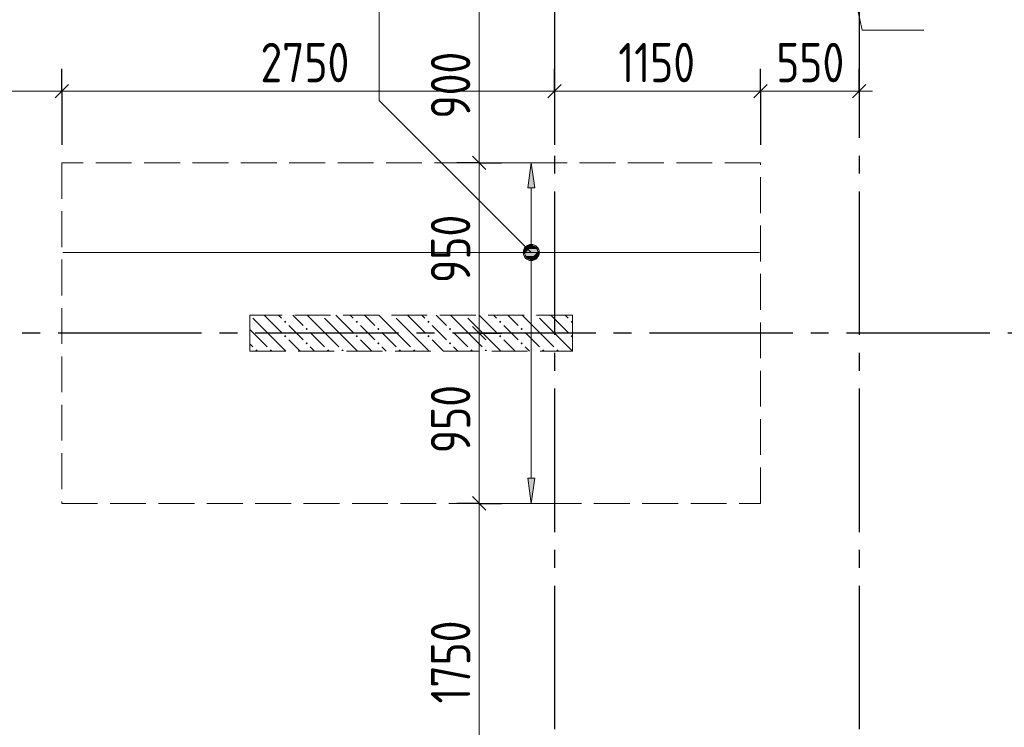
# Model space of a CAD drawing. Header units: millimetres. Extents: x 0 to 43617, y 0 to 59400.
# Tile 29 of 36: x 11639 to 17134, y 36830 to 40779. Entities that reach past the tile are written whole.
import ezdxf

# ---------------------------------------------------------------- set-up
doc = ezdxf.new("R2010")
doc.units = ezdxf.units.MM
doc.linetypes.add('______2', pattern=[270, 200, -70])
doc.linetypes.add('______5', pattern=[1100, 800, -100, 100, -100])
for name, color, linetype, lineweight in [('Standard', 7, 'Continuous', 25), ('ДОП Верх по У', 7, 'Continuous', 25), ('ЖБ Пилон', 180, 'Continuous', 25), ('Оси', 40, '______5', 18), ('Позиционная метка номер позиции', 7, 'Continuous', 13), ('Примечания', 7, 'Continuous', 25)]:
    doc.layers.add(name, color=color, linetype=linetype, lineweight=lineweight)
doc.styles.add('GOST 2.304-81', font='txt')

msp = doc.modelspace()

# ---------------------------------------------------------------- hatches: boundary and pattern name
at = {"layer": 'ДОП Верх по У', "linetype": 'Continuous', "lineweight": 13, "transparency": 33554687}
for points in [[(14514.31274414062, 39839.99633789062), (14494.30541992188, 39979.99877929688), (14474.31640625, 39839.99633789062)], [(14462.060546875, 39498.74877929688), (14526.55639648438, 39498.74877929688), (14513.05541992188, 39512.24975585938)], [(14462.060546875, 39498.74877929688), (14513.05541992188, 39512.24975585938), (14475.5615234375, 39512.24975585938)], [(14475.5615234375, 39512.24975585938), (14513.05541992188, 39512.24975585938), (14494.30541992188, 39517.49877929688)], [(14456.8115234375, 39479.99877929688), (14531.81762695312, 39479.99877929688), (14526.55639648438, 39498.74877929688)], [(14456.8115234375, 39479.99877929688), (14526.55639648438, 39498.74877929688), (14462.060546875, 39498.74877929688)], [(14462.060546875, 39461.2548828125), (14531.81762695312, 39479.99877929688), (14456.8115234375, 39479.99877929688)], [(14462.060546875, 39461.2548828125), (14526.55639648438, 39461.2548828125), (14531.81762695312, 39479.99877929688)], [(14475.5615234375, 39447.75390625), (14526.55639648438, 39461.2548828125), (14462.060546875, 39461.2548828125)], [(14475.5615234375, 39447.75390625), (14513.05541992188, 39447.75390625), (14526.55639648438, 39461.2548828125)], [(14513.05541992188, 39447.75390625), (14475.5615234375, 39447.75390625), (14494.30541992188, 39442.5048828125)]]:
    msp.add_hatch(color=7, dxfattribs=at).paths.add_polyline_path(points)
msp.add_hatch(color=7, dxfattribs=at).paths.add_polyline_path([(14514.31274414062, 38219.9951171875), (14494.30541992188, 38079.99877929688), (14474.31640625, 38219.9951171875)], flags=16)
at = {"layer": 'ЖБ Пилон', "linetype": 'Continuous', "lineweight": 18, "transparency": 33554687}
for points in [[(12924.31030273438, 39129.99877929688), (12923.9990234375, 39129.6875), (12923.9990234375, 39129.99877929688)], [(13324.31030273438, 39129.99877929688), (13320.95336914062, 39126.64184570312), (13317.59643554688, 39129.99877929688)], [(13724.31030273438, 39129.99877929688), (13720.95336914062, 39126.64184570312), (13717.59643554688, 39129.99877929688)], [(14124.31030273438, 39129.99877929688), (14120.95336914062, 39126.64184570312), (14117.59643554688, 39129.99877929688)], [(14524.31030273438, 39129.99877929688), (14520.95336914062, 39126.64184570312), (14517.59643554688, 39129.99877929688)], [(13114.453125, 39093.1396484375), (13120.95336914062, 39099.63989257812), (13127.45361328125, 39093.1396484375), (13120.95336914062, 39086.63330078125)], [(13514.453125, 39093.1396484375), (13520.95336914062, 39099.63989257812), (13527.45361328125, 39093.1396484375), (13520.95336914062, 39086.63330078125)], [(13914.453125, 39093.1396484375), (13920.95336914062, 39099.63989257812), (13927.45361328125, 39093.1396484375), (13920.95336914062, 39086.63330078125)], [(14314.453125, 39093.1396484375), (14320.95336914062, 39099.63989257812), (14327.45361328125, 39093.1396484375), (14320.95336914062, 39086.63330078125)], [(14714.453125, 39093.1396484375), (14720.95336914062, 39099.63989257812), (14723.9990234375, 39096.59423828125), (14723.9990234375, 39089.68181484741), (14720.95336914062, 39086.63330078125)], [(13114.453125, 39013.14086914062), (13120.95336914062, 39019.64111328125), (13127.45361328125, 39013.14086914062), (13120.95336914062, 39006.640625)], [(13234.45434570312, 39053.13110351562), (13240.95458984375, 39059.63745117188), (13247.44873046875, 39053.13110351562), (13240.95458984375, 39046.64306640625)], [(13514.453125, 39013.14086914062), (13520.95336914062, 39019.64111328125), (13527.45361328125, 39013.14086914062), (13520.95336914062, 39006.640625)], [(13634.45434570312, 39053.13110351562), (13640.95458984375, 39059.63745117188), (13647.44873046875, 39053.13110351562), (13640.95458984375, 39046.64306640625)], [(13914.453125, 39013.14086914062), (13920.95336914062, 39019.64111328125), (13927.45361328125, 39013.14086914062), (13920.95336914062, 39006.640625)], [(14034.45434570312, 39053.13110351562), (14040.95458984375, 39059.63745117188), (14047.44873046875, 39053.13110351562), (14040.95458984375, 39046.64306640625)], [(14314.453125, 39013.14086914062), (14320.95336914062, 39019.64111328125), (14327.45361328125, 39013.14086914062), (14320.95336914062, 39006.640625)], [(14434.45434570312, 39053.13110351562), (14440.95458984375, 39059.63745117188), (14447.44873046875, 39053.13110351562), (14440.95458984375, 39046.64306640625)], [(14714.453125, 39013.14086914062), (14720.95336914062, 39019.64111328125), (14723.9990234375, 39016.59545898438), (14723.9990234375, 39009.68627929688), (14720.95336914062, 39006.640625)], [(13234.45434570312, 38973.13842773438), (13240.95458984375, 38979.638671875), (13247.44873046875, 38973.13842773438), (13240.95458984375, 38966.63208007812)], [(13634.45434570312, 38973.13842773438), (13640.95458984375, 38979.638671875), (13647.44873046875, 38973.13842773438), (13640.95458984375, 38966.63208007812)], [(14034.45434570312, 38973.13842773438), (14040.95458984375, 38979.638671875), (14047.44873046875, 38973.13842773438), (14040.95458984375, 38966.63208007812)], [(14434.45434570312, 38973.13842773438), (14440.95458984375, 38979.638671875), (14447.44873046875, 38973.13842773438), (14440.95458984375, 38966.63208007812)], [(12954.443359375, 38933.14208984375), (12960.94970703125, 38939.63623046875), (12967.44995117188, 38933.14208984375), (12964.306640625, 38929.99877929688), (12957.58962138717, 38929.99877929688)], [(13034.45434570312, 38933.14208984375), (13040.95458984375, 38939.63623046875), (13047.44873046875, 38933.14208984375), (13044.30837138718, 38929.99877929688), (13037.59765625, 38929.99877929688)], [(13354.44946289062, 38933.14208984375), (13360.94970703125, 38939.63623046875), (13367.44995117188, 38933.14208984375), (13364.306640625, 38929.99877929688), (13357.5927734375, 38929.99877929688)], [(13434.45434570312, 38933.14208984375), (13440.95458984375, 38939.63623046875), (13447.44873046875, 38933.14208984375), (13444.30837138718, 38929.99877929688), (13437.59765625, 38929.99877929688)], [(13754.44946289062, 38933.14208984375), (13760.94970703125, 38939.63623046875), (13767.44995117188, 38933.14208984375), (13764.306640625, 38929.99877929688), (13757.5927734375, 38929.99877929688)], [(13834.45434570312, 38933.14208984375), (13840.95458984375, 38939.63623046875), (13847.44873046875, 38933.14208984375), (13844.30837138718, 38929.99877929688), (13837.59765625, 38929.99877929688)], [(14154.44946289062, 38933.14208984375), (14160.94970703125, 38939.63623046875), (14167.44995117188, 38933.14208984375), (14164.306640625, 38929.99877929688), (14157.5927734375, 38929.99877929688)], [(14234.45434570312, 38933.14208984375), (14240.95458984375, 38939.63623046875), (14247.44873046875, 38933.14208984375), (14244.30837138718, 38929.99877929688), (14237.59765625, 38929.99877929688)], [(14554.44946289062, 38933.14208984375), (14560.94970703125, 38939.63623046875), (14567.44995117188, 38933.14208984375), (14564.306640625, 38929.99877929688), (14557.5927734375, 38929.99877929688)], [(14634.45434570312, 38933.14208984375), (14640.95458984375, 38939.63623046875), (14647.44873046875, 38933.14208984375), (14644.30837138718, 38929.99877929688), (14637.59765625, 38929.99877929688)]]:
    msp.add_hatch(color=7, dxfattribs=at).paths.add_polyline_path(points, flags=16)
at = {"layer": 'Позиционная метка номер позиции', "linetype": 'Continuous', "lineweight": 13, "transparency": 33554687}
for points in [[(14462.49389648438, 39448.17504882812), (14505.76782226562, 39523.27270507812), (14451.03759765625, 39468.54248046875)], [(14451.03759765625, 39468.54248046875), (14505.76782226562, 39523.27270507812), (14482.861328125, 39523.27270507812)], [(14451.03759765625, 39468.54248046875), (14482.861328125, 39523.27270507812), (14451.03759765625, 39491.44897460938)], [(14451.03759765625, 39491.44897460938), (14482.861328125, 39523.27270507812), (14462.49389648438, 39511.81640625)], [(14462.49389648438, 39448.17504882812), (14526.12915039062, 39511.81640625), (14505.76782226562, 39523.27270507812)], [(14482.861328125, 39436.71875), (14526.12915039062, 39511.81640625), (14462.49389648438, 39448.17504882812)], [(14482.861328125, 39436.71875), (14537.59155273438, 39491.44897460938), (14526.12915039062, 39511.81640625)], [(14505.76782226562, 39436.71875), (14537.59155273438, 39491.44897460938), (14482.861328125, 39436.71875)], [(14505.76782226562, 39436.71875), (14537.59155273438, 39468.54248046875), (14537.59155273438, 39491.44897460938)], [(14537.59155273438, 39468.54248046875), (14505.76782226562, 39436.71875), (14526.12915039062, 39448.17504882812)]]:
    msp.add_hatch(color=7, dxfattribs=at).paths.add_polyline_path(points)

# ---------------------------------------------------------------- linework, layer by layer
at = {"layer": 'Standard', "color": 7, "linetype": 'Continuous', "lineweight": 13, "transparency": 33554687}
for p, q in [((16248.99291992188, 41139.99633789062), (16340.234375, 40720.8740234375)), ((14203.99780273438, 39979.99877929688), (14203.99780273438, 40879.99877929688)), ((16340.234375, 40720.8740234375), (16684.326171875, 40720.8740234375)), ((11873.99291992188, 40379.99877929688), (10460.99243164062, 40379.99877929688)), ((14623.9990234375, 40379.99877929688), (11873.99291992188, 40379.99877929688)), ((15773.99291992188, 40379.99877929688), (14623.9990234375, 40379.99877929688)), ((16323.9990234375, 40379.99877929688), (15773.99291992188, 40379.99877929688)), ((16323.9990234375, 40379.99877929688), (16398.9990234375, 40379.99877929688)), ((14203.99780273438, 39029.99877929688), (14203.99780273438, 39979.99877929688)), ((14203.99780273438, 38079.99877929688), (14203.99780273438, 39029.99877929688)), ((14203.99780273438, 36329.99877929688), (14203.99780273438, 38079.99877929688))]:
    msp.add_line(p, q, dxfattribs=at)
at = {"layer": 'Standard', "color": 251, "linetype": 'Continuous', "lineweight": -3, "true_color": 0x656565, "transparency": 33554687}
for p, q in [((11873.99291992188, 40379.99877929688), (11873.99291992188, 40504.99267578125)), ((14623.9990234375, 40379.99877929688), (14623.9990234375, 40504.99267578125)), ((15773.99291992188, 40379.99877929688), (15773.99291992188, 40504.99267578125)), ((16323.9990234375, 40379.99877929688), (16323.9990234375, 40504.99267578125)), ((11873.99291992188, 40379.99877929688), (11873.99291992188, 40254.99877929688)), ((11873.99291992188, 40379.99877929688), (11873.99291992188, 40079.99877929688)), ((14623.9990234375, 40379.99877929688), (14623.9990234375, 40254.99877929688)), ((14623.9990234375, 40379.99877929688), (14623.9990234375, 40079.99877929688)), ((15773.99291992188, 40379.99877929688), (15773.99291992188, 40254.99877929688)), ((15773.99291992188, 40379.99877929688), (15773.99291992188, 40079.99877929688)), ((16323.9990234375, 40379.99877929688), (16323.9990234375, 40254.99877929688)), ((16323.9990234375, 40379.99877929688), (16323.9990234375, 40379.99877929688)), ((14203.99780273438, 39979.99877929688), (14078.99780273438, 39979.99877929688)), ((14203.99780273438, 39979.99877929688), (14328.99169921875, 39979.99877929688)), ((14203.99780273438, 39029.99877929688), (14078.99780273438, 39029.99877929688)), ((14203.99780273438, 39029.99877929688), (14328.99169921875, 39029.99877929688)), ((14203.99780273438, 39029.99877929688), (14203.99780273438, 39029.99877929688)), ((14203.99780273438, 38079.99877929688), (14078.99780273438, 38079.99877929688)), ((14203.99780273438, 38079.99877929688), (14328.99169921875, 38079.99877929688))]:
    msp.add_line(p, q, dxfattribs=at)
at = {"layer": 'Standard', "color": 7, "linetype": 'Continuous', "lineweight": 25, "transparency": 33554687}
for p, q in [((11911.49291992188, 40417.49877929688), (11836.4990234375, 40342.5048828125)), ((14661.4990234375, 40417.49877929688), (14586.49291992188, 40342.5048828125)), ((15811.49291992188, 40417.49877929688), (15736.4990234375, 40342.5048828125)), ((16361.4990234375, 40417.49877929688), (16286.49291992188, 40342.5048828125)), ((14241.49780273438, 39942.5048828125), (14166.49780273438, 40017.49877929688)), ((14241.49780273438, 38992.49877929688), (14166.49780273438, 39067.49877929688)), ((14241.49780273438, 38042.5048828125), (14166.49780273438, 38117.49877929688))]:
    msp.add_line(p, q, dxfattribs=at)
at = {"layer": 'Standard', "color": 251, "linetype": 'Continuous', "lineweight": -3, "true_color": 0x656565, "transparency": 33554687}
for points in [[(14203.99780273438, 39979.99877929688), (14186.99951171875, 39979.99877929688), (14186.99951171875, 39979.99877929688), (14186.99951171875, 39979.99877929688), (14186.99951171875, 39979.99877929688), (14186.99951171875, 39979.99877929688), (14186.99951171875, 39979.99877929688), (14186.99951171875, 39979.99877929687), (14186.99951171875, 39979.99877929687), (14186.99951171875, 39979.99877929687), (14186.99951171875, 39979.99877929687), (14186.99951171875, 39979.99877929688), (14186.99951171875, 39979.99877929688), (14186.99951171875, 39979.99877929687), (14186.99951171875, 39979.99877929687), (14186.99951171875, 39979.99877929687), (14186.99951171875, 39979.99877929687), (14186.99951171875, 39979.99877929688), (14186.99951171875, 39979.99877929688), (14186.99951171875, 39979.99877929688), (14186.99951171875, 39979.99877929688), (14186.99951171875, 39979.99877929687), (14186.99951171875, 39979.99877929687), (14186.99951171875, 39979.99877929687), (14186.99951171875, 39979.99877929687), (14186.99951171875, 39979.99877929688), (14186.99951171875, 39979.99877929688), (14186.99951171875, 39979.99877929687), (14186.99951171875, 39979.99877929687), (14078.99780273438, 39979.99877929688)], [(14203.99780273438, 38079.99877929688), (14186.99951171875, 38079.99877929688), (14186.99951171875, 38079.99877929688), (14186.99951171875, 38079.99877929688), (14186.99951171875, 38079.99877929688), (14186.99951171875, 38079.99877929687), (14186.99951171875, 38079.99877929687), (14186.99951171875, 38079.99877929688), (14186.99951171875, 38079.99877929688), (14186.99951171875, 38079.99877929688), (14186.99951171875, 38079.99877929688), (14186.99951171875, 38079.99877929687), (14186.99951171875, 38079.99877929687), (14186.99951171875, 38079.99877929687), (14186.99951171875, 38079.99877929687), (14186.99951171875, 38079.99877929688), (14186.99951171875, 38079.99877929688), (14186.99951171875, 38079.99877929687), (14186.99951171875, 38079.99877929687), (14186.99951171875, 38079.99877929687), (14186.99951171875, 38079.99877929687), (14186.99951171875, 38079.99877929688), (14186.99951171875, 38079.99877929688), (14186.99951171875, 38079.99877929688), (14186.99951171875, 38079.99877929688), (14186.99951171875, 38079.99877929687), (14186.99951171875, 38079.99877929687), (14186.99951171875, 38079.99877929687), (14186.99951171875, 38079.99877929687), (14186.99951171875, 38079.99877929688), (14186.99951171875, 38079.99877929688), (14186.99951171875, 38079.99877929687), (14186.99951171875, 38079.99877929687), (14078.99780273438, 38079.99877929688)]]:
    msp.add_lwpolyline(points, dxfattribs=at)
at = {"layer": 'ДОП Верх по У', "color": 251, "linetype": 'Continuous', "lineweight": 13, "true_color": 0x494949, "transparency": 33554687}
for p, q in [((14494.30541992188, 39979.99877929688), (14394.30541992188, 39979.99877929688)), ((14494.30541992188, 39979.99877929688), (14474.31640625, 39839.99633789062)), ((14514.31274414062, 39839.99633789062), (14494.30541992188, 39979.99877929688)), ((14494.30541992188, 39979.99877929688), (14594.30541992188, 39979.99877929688)), ((14494.30541992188, 39979.99877929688), (14494.30541992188, 39979.99877929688)), ((14474.31640625, 39839.99633789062), (14514.31274414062, 39839.99633789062)), ((14494.30541992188, 39509.99755859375), (14494.30541992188, 39839.99633789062)), ((14456.8115234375, 39479.99877929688), (14456.8115234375, 39479.99877929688)), ((14531.81762695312, 39479.99877929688), (14531.81762695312, 39479.99877929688)), ((14494.30541992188, 38219.9951171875), (14494.30541992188, 39450)), ((14494.30541992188, 38079.99877929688), (14474.31640625, 38219.9951171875)), ((14474.31640625, 38219.9951171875), (14514.31274414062, 38219.9951171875)), ((14514.31274414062, 38219.9951171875), (14494.30541992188, 38079.99877929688)), ((14494.30541992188, 38079.99877929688), (14394.30541992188, 38079.99877929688)), ((14494.30541992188, 38079.99877929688), (14594.30541992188, 38079.99877929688)), ((14494.30541992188, 38079.99877929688), (14494.30541992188, 38079.99877929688))]:
    msp.add_line(p, q, dxfattribs=at)
at = {"layer": 'ДОП Верх по У', "color": 7, "linetype": 'Continuous', "lineweight": 18, "transparency": 33554687}
msp.add_line((11879.99877929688, 39479.99877929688), (15767.99926757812, 39479.99877929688), dxfattribs=at)
at = {"layer": 'ДОП Верх по У', "color": 251, "linetype": 'Continuous', "lineweight": 13, "true_color": 0x494949, "transparency": 33554687}
msp.add_circle((14494.30541992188, 39479.99877929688), 37.50000265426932, dxfattribs=at)
at = {"layer": 'ЖБ Пилон', "color": 253, "linetype": '______2', "lineweight": 13, "true_color": 0xa0a0a0, "transparency": 33554687}
for p, q in [((14723.9990234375, 39129.99877929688), (12923.9990234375, 39129.99877929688)), ((12923.9990234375, 39129.99877929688), (12923.9990234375, 38929.99877929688)), ((14723.9990234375, 38929.99877929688), (14723.9990234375, 39129.99877929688)), ((12923.9990234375, 38929.99877929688), (14723.9990234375, 38929.99877929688))]:
    msp.add_line(p, q, dxfattribs=at)
at = {"layer": 'ЖБ Пилон', "color": 9, "linetype": 'Continuous', "lineweight": 18, "true_color": 0xc7c7c7, "transparency": 33554687}
for p, q in [((13020.95336914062, 39113.14086914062), (13004.09545898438, 39129.99877929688)), ((13084.09423828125, 39129.99877929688), (13100.9521484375, 39113.14086914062)), ((13164.09301757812, 39129.99877929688), (13220.95336914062, 39073.13842773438)), ((13340.95458984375, 39033.14208984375), (13244.08804671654, 39129.99877929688)), ((13420.95336914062, 39113.14086914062), (13404.09545898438, 39129.99877929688)), ((13484.09423828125, 39129.99877929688), (13500.9521484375, 39113.14086914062)), ((13564.09301757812, 39129.99877929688), (13620.95336914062, 39073.13842773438)), ((13740.95458984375, 39033.14208984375), (13644.08804671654, 39129.99877929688)), ((13820.95336914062, 39113.14086914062), (13804.09545898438, 39129.99877929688)), ((13884.09423828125, 39129.99877929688), (13900.9521484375, 39113.14086914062)), ((13964.09301757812, 39129.99877929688), (14020.95336914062, 39073.13842773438)), ((14140.95458984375, 39033.14208984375), (14044.08804671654, 39129.99877929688)), ((14220.95336914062, 39113.14086914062), (14204.09545898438, 39129.99877929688)), ((14284.09423828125, 39129.99877929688), (14300.9521484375, 39113.14086914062)), ((14364.09301757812, 39129.99877929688), (14420.95336914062, 39073.13842773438)), ((14540.95458984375, 39033.14208984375), (14444.08804671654, 39129.99877929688)), ((14620.95336914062, 39113.14086914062), (14604.09545898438, 39129.99877929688)), ((14684.09423828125, 39129.99877929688), (14700.9521484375, 39113.14086914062)), ((12940.95458984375, 39113.14086914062), (13020.95336914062, 39033.14208984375)), ((13020.95336914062, 39113.14086914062), (13100.9521484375, 39033.14208984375)), ((13180.95092773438, 39033.14208984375), (13140.95458984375, 39073.13842773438)), ((13340.95458984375, 39113.14086914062), (13420.95336914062, 39033.14208984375)), ((13420.95336914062, 39113.14086914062), (13500.9521484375, 39033.14208984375)), ((13580.95092773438, 39033.14208984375), (13540.95458984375, 39073.13842773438)), ((13740.95458984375, 39113.14086914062), (13820.95336914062, 39033.14208984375)), ((13820.95336914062, 39113.14086914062), (13900.9521484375, 39033.14208984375)), ((13980.95092773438, 39033.14208984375), (13940.95458984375, 39073.13842773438)), ((14140.95458984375, 39113.14086914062), (14220.95336914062, 39033.14208984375)), ((14220.95336914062, 39113.14086914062), (14300.9521484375, 39033.14208984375)), ((14380.95092773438, 39033.14208984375), (14340.95458984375, 39073.13842773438)), ((14540.95458984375, 39113.14086914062), (14620.95336914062, 39033.14208984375)), ((14620.95336914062, 39113.14086914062), (14700.9521484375, 39033.14208984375)), ((12940.95458984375, 39033.14208984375), (12923.9990234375, 39050.09593145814)), ((12940.95458984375, 39033.14208984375), (13020.95336914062, 38953.13110351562)), ((13020.95336914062, 39033.14208984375), (13124.0966796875, 38929.99877929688)), ((13220.95336914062, 38993.1396484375), (13180.95092773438, 39033.14208984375)), ((13260.94970703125, 39033.14208984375), (13340.95458984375, 38953.13110351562)), ((13340.95458984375, 39033.14208984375), (13420.95336914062, 38953.13110351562)), ((13420.95336914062, 39033.14208984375), (13524.0966796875, 38929.99877929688)), ((13620.95336914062, 38993.1396484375), (13580.95092773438, 39033.14208984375)), ((13660.94970703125, 39033.14208984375), (13740.95458984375, 38953.13110351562)), ((13740.95458984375, 39033.14208984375), (13820.95336914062, 38953.13110351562)), ((13820.95336914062, 39033.14208984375), (13924.0966796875, 38929.99877929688)), ((14020.95336914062, 38993.1396484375), (13980.95092773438, 39033.14208984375)), ((14060.94970703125, 39033.14208984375), (14140.95458984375, 38953.13110351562)), ((14140.95458984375, 39033.14208984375), (14220.95336914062, 38953.13110351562)), ((14220.95336914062, 39033.14208984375), (14324.0966796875, 38929.99877929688)), ((14420.95336914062, 38993.1396484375), (14380.95092773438, 39033.14208984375)), ((14460.94970703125, 39033.14208984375), (14540.95458984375, 38953.13110351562)), ((14540.95458984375, 39033.14208984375), (14620.95336914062, 38953.13110351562)), ((14620.95336914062, 39033.14208984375), (14723.9990234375, 38930.09643554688)), ((12923.9990234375, 38970.08796344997), (12940.95458984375, 38953.13110351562)), ((13140.95458984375, 38993.1396484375), (13204.09224750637, 38929.99877929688)), ((13540.95458984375, 38993.1396484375), (13604.09224750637, 38929.99877929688)), ((13940.95458984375, 38993.1396484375), (14004.09224750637, 38929.99877929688)), ((14340.95458984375, 38993.1396484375), (14404.09224750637, 38929.99877929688)), ((13260.94970703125, 38953.13110351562), (13284.08438460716, 38929.99877929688)), ((13660.94970703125, 38953.13110351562), (13684.08438460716, 38929.99877929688)), ((14060.94970703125, 38953.13110351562), (14084.08438460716, 38929.99877929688)), ((14460.94970703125, 38953.13110351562), (14484.08438460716, 38929.99877929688))]:
    msp.add_line(p, q, dxfattribs=at)
at = {"layer": 'Оси', "color": 8, "linetype": '______5', "lineweight": -3, "transparency": 33554687}
for p, q in [((14623.9990234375, 57419.9951171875), (14623.9990234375, 7100)), ((16323.9990234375, 57419.9951171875), (16323.9990234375, 7100)), ((22553.99169921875, 39029.99877929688), (3600, 39029.99877929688))]:
    msp.add_line(p, q, dxfattribs=at)
at = {"layer": 'Позиционная метка номер позиции', "color": 7, "linetype": 'Continuous', "lineweight": 13, "transparency": 33554687}
for p, q in [((14462.49389648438, 39511.81640625), (14462.49389648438, 39511.81640625)), ((14526.12915039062, 39511.81640625), (14526.12915039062, 39511.81640625)), ((14462.49389648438, 39448.17504882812), (14462.49389648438, 39448.17504882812)), ((14526.12915039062, 39448.17504882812), (14526.12915039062, 39448.17504882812))]:
    msp.add_line(p, q, dxfattribs=at)
msp.add_lwpolyline([(14494.30541992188, 39479.99877929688), (13645.78857421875, 40328.52172851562), (13645.78857421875, 41199.99389648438), (4920.526123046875, 41199.99389648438)], dxfattribs=at)
msp.add_circle((14494.30541992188, 39479.99877929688), 45.00000039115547, dxfattribs=at)
at = {"layer": 'Примечания', "color": 7, "linetype": '______2', "lineweight": 18, "transparency": 33554687}
for p, q in [((15773.99291992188, 39979.99877929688), (11873.99291992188, 39979.99877929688)), ((11873.99291992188, 39979.99877929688), (11873.99291992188, 38079.99877929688)), ((15773.99291992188, 38079.99877929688), (15773.99291992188, 39979.99877929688)), ((11873.99291992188, 38079.99877929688), (15773.99291992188, 38079.99877929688))]:
    msp.add_line(p, q, dxfattribs=at)

# ---------------------------------------------------------------- texts
at = {"layer": 'Standard', "color": 7, "linetype": 'Continuous', "lineweight": 25, "transparency": 33554687, "char_height": 220.0000047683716, "attachment_point": 7, "style": 'GOST 2.304-81'}
for s, insert, width in [('2750', (12983.154296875, 40429.99877929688), 657.0459008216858), ('1150', (14980.0537109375, 40430.04150390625), 563.2714867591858), ('550', (15861.32202148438, 40429.99877929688), 500.8142113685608)]:
    msp.add_mtext(s, dxfattribs=dict(at, insert=insert, width=width))
at = {"layer": 'Standard', "color": 7, "linetype": 'Continuous', "lineweight": 25, "transparency": 33554687, "char_height": 220.0000047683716, "attachment_point": 7, "rotation": 90.00000250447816, "style": 'GOST 2.304-81'}
for s, insert, width in [('900', (14153.99169921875, 40226.6845703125), 531.9726586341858), ('950', (14153.99169921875, 39309.50927734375), 516.3842797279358), ('950', (14153.99169921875, 38359.50317382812), 516.3964867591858), ('1750', (14153.955078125, 36962.60375976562), 610.1647973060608)]:
    msp.add_mtext(s, dxfattribs=dict(at, insert=insert, width=width))

doc.saveas('drawing.dxf')
